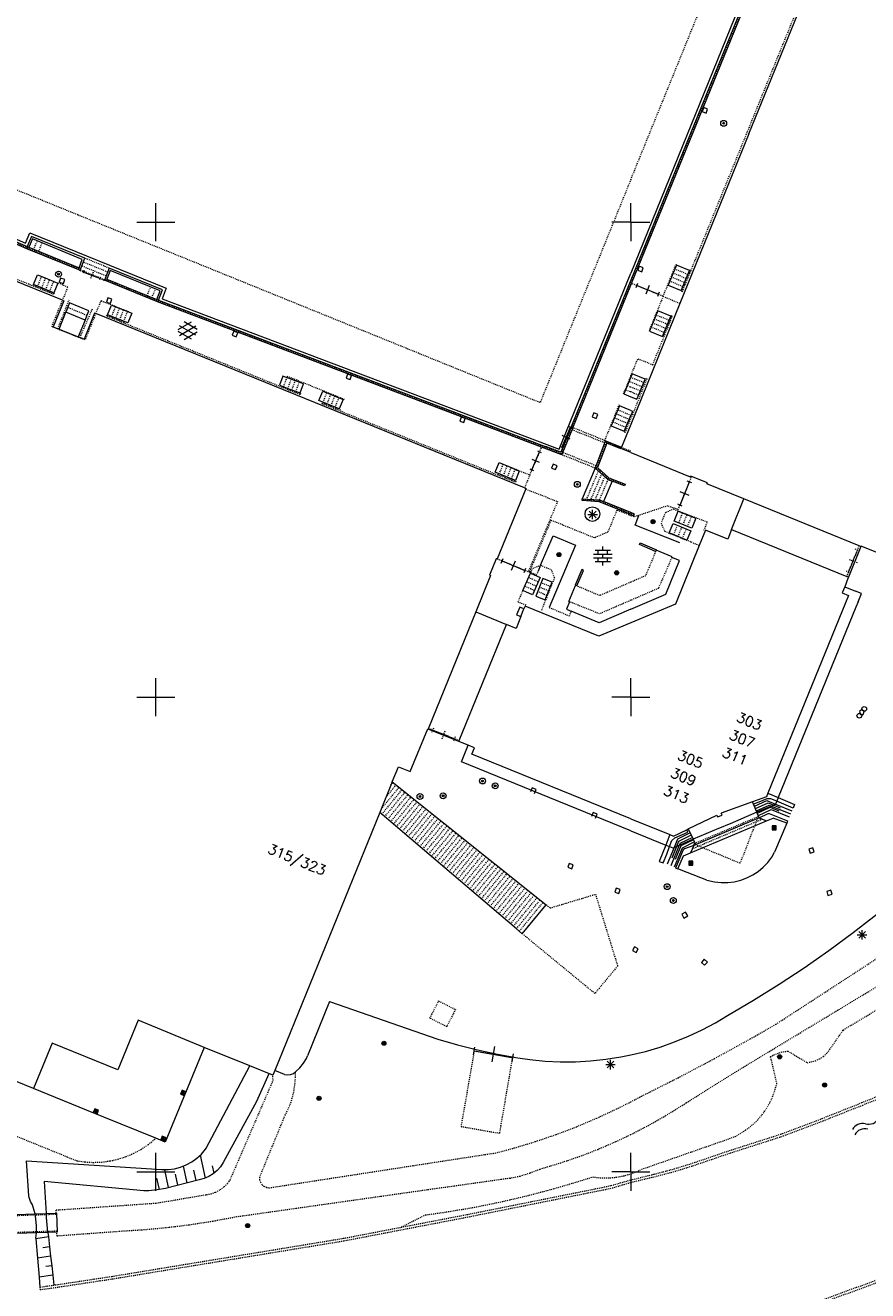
# Model space of a CAD drawing. Header units: millimetres. Extents: x 135944 to 142000, y 454200 to 456692.
# Tile 192 of 220: x 138436 to 138525, y 454337 to 454471. Entities that reach past the tile are written whole.
import ezdxf
from ezdxf.enums import TextEntityAlignment as Align

# ---------------------------------------------------------------- set-up
doc = ezdxf.new("R2010")
doc.units = ezdxf.units.MM
for name, pattern in [('TotaalGBKN2013X$0$DASHDOT', [1, 0.5, -0.25, 0, -0.25]), ('TotaalGBKN2013X$0$DASHED', [0.75, 0.5, -0.25]), ('TotaalGBKN2013X$0$DOT', [0.25, 0, -0.25]), ('TotaalGBKN2013X$0$HIDDEN', [0.375, 0.25, -0.125])]:
    doc.linetypes.add(name, pattern=pattern)
doc.layers.get('0').update_dxf_attribs({"color": 251})
doc.layers.add('TotaalGBKN2013X$0$1', color=251, linetype='Continuous')
doc.styles.add('TotaalGBKN2013X$0$TXT', font='txt.shx')

# ---------------------------------------------------------------- blocks, each defined once
blk = doc.blocks.new('TotaalGBKN2013X$0$A$C74320002')
at = {"linetype": 'TotaalGBKN2013X$0$HIDDEN', "lineweight": 0}
for p, q in [((138441801, 454450761), (138393181, 454470551)), ((138389751, 454467531), (138436411, 454447341)), ((138500000, 454454493), (138490451, 454431001)), ((138490451, 454431001), (138441801, 454450761)), ((138437139, 454447150), (138437507, 454448034)), ((138437653, 454446939), (138438021, 454447823)), ((138436411, 454447341), (138442057, 454445032)), ((138445091, 454445161), (138442513, 454446216)), ((138444581, 454443936), (138442035, 454444977)), ((138444751, 454444344), (138442194, 454445390)), ((138442455, 454444910), (138442318, 454444566)), ((138444921, 454444752), (138442353, 454445802)), ((138437546, 454443264), (138437964, 454444291)), ((138437972, 454443091), (138438388, 454444114)), ((138438398, 454442917), (138438815, 454443943)), ((138438824, 454442744), (138439242, 454443772)), ((138444107, 454444056), (138442387, 454444738)), ((138443384, 454444741), (138443111, 454444053)), ((138444176, 454444228), (138444039, 454443884)), ((138444611, 454444001), (138450211, 454441701)), ((138492697, 454425643), (138500000, 454443606)), ((138449072, 454442275), (138449442, 454443168)), ((138449578, 454442067), (138449949, 454442962)), ((138442740, 454440184), (138440711, 454441023)), ((138445337, 454440085), (138445740, 454441093)), ((138445764, 454439914), (138446167, 454440921)), ((138450211, 454441701), (138492697, 454425643)), ((138446191, 454439744), (138446593, 454440751)), ((138446618, 454439573), (138447020, 454440580)), ((138463448, 454432668), (138463809, 454433628)), ((138463878, 454432506), (138464239, 454433466)), ((138464309, 454432344), (138464670, 454433304)), ((138464739, 454432182), (138465100, 454433142)), ((138499820, 454433229), (138500000, 454433155)), ((138467595, 454431041), (138467996, 454432031)), ((138468021, 454430868), (138468422, 454431858)), ((138468447, 454430696), (138468848, 454431686)), ((138468873, 454430523), (138469274, 454431513)), ((138499461, 454432351), (138500000, 454432130)), ((138499641, 454432790), (138500000, 454432643)), ((138498637, 454430256), (138500000, 454429680)), ((138498100, 454428984), (138499471, 454428405)), ((138498279, 454429408), (138499650, 454428829)), ((138498458, 454429832), (138499829, 454429253)), ((138497261, 454426757), (138493810, 454428138)), ((138497264, 454427012), (138493901, 454428363)), ((138496361, 454424141), (138497411, 454426861)), ((138497349, 454426985), (138497264, 454427012)), ((138497411, 454426861), (138498984, 454426217)), ((138496241, 454424111), (138492751, 454425511)), ((138496337, 454424359), (138492845, 454425745)), ((138486150, 454423499), (138486567, 454424513)), ((138486575, 454423324), (138486990, 454424336)), ((138487001, 454423150), (138487415, 454424158)), ((138487426, 454422975), (138487837, 454423976)), ((138496578, 454423811), (138495340, 454420849)), ((138496916, 454423511), (138495790, 454420817)), ((138497641, 454423001), (138496361, 454424141)), ((138497253, 454423211), (138496239, 454420785)), ((138497591, 454422911), (138496688, 454420753)), ((138499361, 454422321), (138497641, 454423001)), ((138488931, 454421911), (138492281, 454420591)), ((138492281, 454420591), (138489224, 454413246)), ((138496691, 454420651), (138494881, 454420781)), ((138500000, 454419319), (138496691, 454420651)), ((138489224, 454413246), (138489332, 454413197)), ((138489470, 454413135), (138489332, 454413197)), ((138489470, 454413135), (138490081, 454412861)), ((138490081, 454412861), (138490241, 454413241)), ((138489863, 454411211), (138488845, 454411663)), ((138490066, 454411668), (138489048, 454412120)), ((138490269, 454412125), (138489251, 454412577)), ((138491358, 454411164), (138490360, 454411566)), ((138491545, 454411628), (138490547, 454412030)), ((138491172, 454410701), (138490174, 454411103)), ((138491398, 454409441), (138493541, 454408541)), ((138493541, 454408541), (138493713, 454409036)), ((138479061, 454396297), (138479245, 454396760)), ((138479153, 454396529), (138481464, 454395609)), ((138480124, 454395607), (138480492, 454396532)), ((138481371, 454395378), (138481556, 454395840)), ((138473726, 454388227), (138475594, 454390494)), ((138473773, 454387649), (138475910, 454390242)), ((138474237, 454389483), (138475278, 454390747)), ((138474748, 454390739), (138474962, 454390999)), ((138474081, 454387387), (138476226, 454389990)), ((138474389, 454387124), (138476542, 454389738)), ((138474697, 454386862), (138476858, 454389486)), ((138475006, 454386600), (138477175, 454389233)), ((138475314, 454386338), (138477491, 454388981)), ((138475622, 454386076), (138477807, 454388729)), ((138475930, 454385814), (138478123, 454388477)), ((138476238, 454385552), (138478439, 454388225)), ((138476546, 454385290), (138478755, 454387972)), ((138476854, 454385028), (138479072, 454387720)), ((138477162, 454384766), (138479388, 454387468)), ((138477470, 454384504), (138479704, 454387216)), ((138477779, 454384242), (138480020, 454386963)), ((138478087, 454383980), (138480336, 454386711)), ((138478394, 454383718), (138480652, 454386459)), ((138478702, 454383456), (138480968, 454386207)), ((138479010, 454383194), (138481284, 454385955)), ((138479319, 454382932), (138481601, 454385702)), ((138479627, 454382670), (138481917, 454385450)), ((138479935, 454382408), (138482233, 454385198)), ((138480243, 454382146), (138482549, 454384946)), ((138480551, 454381884), (138482866, 454384693)), ((138480859, 454381622), (138483182, 454384441)), ((138481167, 454381360), (138483498, 454384189)), ((138481476, 454381098), (138483814, 454383936)), ((138481784, 454380836), (138484130, 454383684)), ((138482092, 454380574), (138484446, 454383432)), ((138482400, 454380312), (138484762, 454383180)), ((138482707, 454380050), (138485078, 454382928)), ((138483015, 454379788), (138485394, 454382676)), ((138483324, 454379526), (138485711, 454382423)), ((138483632, 454379264), (138486027, 454382171)), ((138483940, 454379002), (138486344, 454381919)), ((138484248, 454378740), (138486660, 454381667)), ((138484556, 454378478), (138486976, 454381414)), ((138484864, 454378216), (138487292, 454381162)), ((138485172, 454377954), (138487608, 454380910)), ((138485480, 454377692), (138487924, 454380658)), ((138485788, 454377430), (138488240, 454380406)), ((138486097, 454377168), (138488556, 454380153)), ((138486405, 454376905), (138488873, 454379901)), ((138486713, 454376644), (138489213, 454379678)), ((138487021, 454376382), (138489525, 454379421)), ((138487329, 454376120), (138489821, 454379144)), ((138487637, 454375858), (138490137, 454378892)), ((138487945, 454375596), (138490453, 454378640)), ((138488257, 454375339), (138490769, 454378388)), ((138488569, 454375082), (138491085, 454378136)), ((138491991, 454348255), (138494654, 454349046)), ((138494654, 454349046), (138495979, 454349471)), ((138495979, 454349471), (138496791, 454349377)), ((138496791, 454349377), (138497607, 454349363)), ((138497607, 454349363), (138498421, 454349429)), ((138498421, 454349429), (138499225, 454349574)), ((138499225, 454349574), (138500000, 454349793)), ((138486602, 454346905), (138489306, 454347541)), ((138489306, 454347541), (138491991, 454348255)), ((138481144, 454345867), (138483880, 454346347)), ((138483880, 454346347), (138486602, 454346905)), ((138478395, 454345467), (138475836, 454344178)), ((138478395, 454345467), (138481144, 454345867))]:
    blk.add_line(p, q, dxfattribs=at)
at = {"linetype": 'Continuous', "lineweight": 0}
for p, q in [((138389831, 454467611), (138436446, 454447433)), ((138390081, 454467821), (138436273, 454447804)), ((138389890, 454467356), (138436371, 454447251)), ((138440172, 454441780), (138388116, 454462992)), ((138450000, 454450000), (138450000, 454452000)), ((138500000, 454450000), (138500000, 454452000)), ((138436273, 454447804), (138436743, 454448890)), ((138436743, 454448890), (138451091, 454443047)), ((138448000, 454450000), (138450000, 454450000)), ((138450000, 454450000), (138452000, 454450000)), ((138450000, 454448000), (138450000, 454450000)), ((138500000, 454450000), (138498001, 454450000)), ((138500000, 454450000), (138500000, 454448000)), ((138436901, 454448501), (138436446, 454447433)), ((138437001, 454448241), (138436622, 454447359)), ((138442511, 454446211), (138436901, 454448501)), ((138442251, 454446091), (138437001, 454448241)), ((138436371, 454447251), (138442021, 454444940)), ((138436446, 454447433), (138436622, 454447359)), ((138436622, 454447359), (138441910, 454445198)), ((138442092, 454445124), (138442511, 454446211)), ((138441910, 454445198), (138442251, 454446091)), ((138441910, 454445198), (138442092, 454445124)), ((138442021, 454444940), (138442092, 454445124)), ((138445091, 454445161), (138444646, 454444091)), ((138445191, 454444901), (138444821, 454444018)), ((138450701, 454442881), (138445091, 454445161)), ((138450441, 454442761), (138445191, 454444901)), ((138437120, 454443437), (138437541, 454444472)), ((138437541, 454444472), (138438180, 454444198)), ((138438180, 454444198), (138439670, 454443600)), ((138439670, 454443600), (138439251, 454442571)), ((138444571, 454443911), (138444646, 454444091)), ((138450171, 454441611), (138444571, 454443911)), ((138444646, 454444091), (138444821, 454444018)), ((138444821, 454444018), (138450086, 454441859)), ((138492471, 454426111), (138500000, 454444624)), ((138500000, 454443883), (138492631, 454425771)), ((138439251, 454442571), (138437120, 454443437)), ((138450086, 454441859), (138450441, 454442761)), ((138450260, 454441788), (138450701, 454442881)), ((138451091, 454443047), (138450671, 454441941)), ((138493901, 454428363), (138500000, 454443361)), ((138440291, 454441731), (138439181, 454438991)), ((138440172, 454441780), (138440291, 454441731)), ((138440901, 454441501), (138440516, 454440534)), ((138442941, 454440671), (138440901, 454441501)), ((138444911, 454440255), (138445314, 454441263)), ((138445314, 454441263), (138447449, 454440408)), ((138450086, 454441859), (138450260, 454441788)), ((138490608, 454426310), (138450171, 454441611)), ((138450260, 454441788), (138490621, 454426515)), ((138450671, 454441941), (138492471, 454426111)), ((138439803, 454438740), (138440516, 454440534)), ((138442540, 454439697), (138440516, 454440534)), ((138442540, 454439697), (138441812, 454437930)), ((138443551, 454440421), (138442431, 454437681)), ((138442540, 454439697), (138442941, 454440671)), ((138443669, 454440373), (138443551, 454440421)), ((138488807, 454422018), (138443669, 454440373)), ((138447045, 454439399), (138444911, 454440255)), ((138447449, 454440408), (138447045, 454439399)), ((138452349, 454438700), (138453751, 454439509)), ((138454349, 454438717), (138452963, 454439518)), ((138439181, 454438991), (138439679, 454438790)), ((138439679, 454438790), (138439803, 454438740)), ((138439803, 454438740), (138441812, 454437930)), ((138453750, 454437677), (138452349, 454438486)), ((138452486, 454438087), (138454219, 454439086)), ((138454219, 454438098), (138452487, 454439100)), ((138452963, 454437668), (138454349, 454438468)), ((138441996, 454437856), (138441812, 454437930)), ((138442431, 454437681), (138441996, 454437856)), ((138463379, 454433789), (138463018, 454432829)), ((138463018, 454432829), (138463994, 454432449)), ((138465533, 454432982), (138463379, 454433789)), ((138465171, 454432021), (138465533, 454432982)), ((138500000, 454433669), (138499282, 454431913)), ((138463994, 454432449), (138465171, 454432021)), ((138467169, 454431213), (138467570, 454432203)), ((138467570, 454432203), (138469703, 454431342)), ((138499282, 454431913), (138500000, 454431619)), ((138469301, 454430351), (138467169, 454431213)), ((138469703, 454431342), (138469301, 454430351)), ((138498818, 454430679), (138497921, 454428561)), ((138500000, 454430179), (138498818, 454430679)), ((138499292, 454427982), (138499831, 454429247)), ((138499831, 454429247), (138500000, 454429651)), ((138492731, 454426291), (138493652, 454428413)), ((138493616, 454427168), (138492768, 454427536)), ((138492845, 454425745), (138493810, 454428138)), ((138493865, 454428321), (138493440, 454428505)), ((138493810, 454428138), (138493901, 454428363)), ((138497921, 454428561), (138499292, 454427982)), ((138500000, 454428718), (138499021, 454426309)), ((138492751, 454425511), (138490608, 454426310)), ((138490621, 454426515), (138492524, 454425811)), ((138492944, 454426198), (138492519, 454426383)), ((138496337, 454424359), (138497261, 454426757)), ((138497471, 454426731), (138496481, 454424171)), ((138497261, 454426757), (138497334, 454426948)), ((138497334, 454426948), (138497349, 454426985)), ((138497349, 454426985), (138499021, 454426309)), ((138498947, 454426126), (138497471, 454426731)), ((138498964, 454426168), (138498947, 454426126)), ((138498964, 454426168), (138499010, 454426281)), ((138500000, 454425744), (138498964, 454426168)), ((138499010, 454426281), (138499021, 454426309)), ((138489588, 454423912), (138490396, 454425811)), ((138490372, 454424700), (138489612, 454425024)), ((138490586, 454425731), (138490206, 454425893)), ((138492631, 454425771), (138492524, 454425811)), ((138492751, 454425511), (138492845, 454425745)), ((138485723, 454423674), (138486141, 454424692)), ((138487851, 454422801), (138485723, 454423674)), ((138486141, 454424692), (138487144, 454424282)), ((138487144, 454424282), (138488262, 454423802)), ((138488262, 454423802), (138487851, 454422801)), ((138489777, 454423832), (138489397, 454423993)), ((138496241, 454424111), (138494891, 454420881)), ((138496241, 454424111), (138496337, 454424359)), ((138496241, 454424111), (138497591, 454422911)), ((138496481, 454424171), (138497691, 454423091)), ((138498047, 454422732), (138497138, 454420579)), ((138497591, 454422911), (138498047, 454422732)), ((138497691, 454423091), (138499393, 454422414)), ((138499321, 454422231), (138498047, 454422732)), ((138499393, 454422414), (138499321, 454422231)), ((138488931, 454421911), (138485935, 454414551)), ((138488807, 454422018), (138488951, 454421951)), ((138488951, 454421951), (138488931, 454421911)), ((138494877, 454420681), (138494891, 454420881)), ((138494891, 454420881), (138496711, 454420751)), ((138496671, 454420551), (138494877, 454420681)), ((138495627, 454418878), (138496335, 454419586)), ((138496335, 454418878), (138495627, 454419586)), ((138495981, 454418732), (138495981, 454419732)), ((138500000, 454419212), (138496671, 454420551)), ((138496711, 454420751), (138497138, 454420579)), ((138500000, 454419425), (138497138, 454420579)), ((138495481, 454419232), (138496481, 454419232)), ((138490500, 454413878), (138491821, 454416981)), ((138491821, 454416981), (138494191, 454416011)), ((138494191, 454416011), (138491398, 454409441)), ((138497057, 454415462), (138497057, 454415862)), ((138485831, 454414571), (138485121, 454412841)), ((138485935, 454414551), (138485831, 454414571)), ((138486342, 454414107), (138486544, 454414591)), ((138486443, 454414349), (138488859, 454413343)), ((138487449, 454413362), (138487852, 454414329)), ((138496077, 454415062), (138498037, 454415062)), ((138496077, 454414662), (138498037, 454414662)), ((138496257, 454415462), (138497857, 454415462)), ((138496257, 454414262), (138497857, 454414262)), ((138496557, 454415062), (138496557, 454415462)), ((138496557, 454414262), (138496557, 454414662)), ((138497057, 454414662), (138497057, 454415062)), ((138497057, 454413862), (138497057, 454414262)), ((138497557, 454415062), (138497557, 454415462)), ((138497557, 454414262), (138497557, 454414662)), ((138485121, 454412841), (138485221, 454412801)), ((138488642, 454411204), (138489430, 454413043)), ((138488758, 454413101), (138488960, 454413585)), ((138489430, 454413043), (138490471, 454412581)), ((138490500, 454413878), (138490241, 454413241)), ((138494841, 454413421), (138494131, 454411791)), ((138494308, 454411703), (138495021, 454413341)), ((138495021, 454413341), (138494841, 454413421)), ((138485221, 454412801), (138483667, 454408964)), ((138490471, 454412581), (138489664, 454410752)), ((138490733, 454412493), (138489991, 454410638)), ((138491731, 454412091), (138490733, 454412493)), ((138490989, 454410235), (138491731, 454412091)), ((138493471, 454410061), (138494171, 454411761)), ((138494131, 454411791), (138494171, 454411761)), ((138489664, 454410752), (138488642, 454411204)), ((138489991, 454410638), (138490989, 454410235)), ((138483667, 454408964), (138478686, 454396716)), ((138483667, 454408964), (138486901, 454407631)), ((138488321, 454409481), (138487981, 454408651)), ((138488749, 454409302), (138488321, 454409481)), ((138488414, 454408470), (138488749, 454409302)), ((138488861, 454409572), (138488749, 454409302)), ((138496621, 454406411), (138488861, 454409572)), ((138493545, 454410031), (138493221, 454409241)), ((138493221, 454409241), (138493713, 454409036)), ((138496651, 454407811), (138493713, 454409036)), ((138500000, 454409243), (138496651, 454407811)), ((138481928, 454395424), (138486901, 454407631)), ((138487921, 454407221), (138486901, 454407631)), ((138488414, 454408470), (138487921, 454407221)), ((138487981, 454408651), (138488414, 454408470)), ((138500000, 454407826), (138496621, 454406411)), ((138450000, 454400000), (138450000, 454402000)), ((138500000, 454400000), (138500000, 454402000)), ((138448000, 454400000), (138450000, 454400000)), ((138450000, 454400000), (138452000, 454400000)), ((138450000, 454398000), (138450000, 454400000)), ((138500000, 454400000), (138498001, 454400000)), ((138500000, 454400000), (138500000, 454398000)), ((138476781, 454392160), (138478613, 454396646)), ((138478613, 454396646), (138478651, 454396631)), ((138478686, 454396716), (138478651, 454396631)), ((138481891, 454395331), (138478651, 454396631)), ((138481891, 454395331), (138481928, 454395424)), ((138482868, 454394928), (138481891, 454395331)), ((138482171, 454393171), (138482868, 454394928)), ((138483541, 454394651), (138482868, 454394928)), ((138483271, 454393991), (138483541, 454394651)), ((138500000, 454385911), (138482171, 454393171)), ((138500000, 454387194), (138483271, 454393991)), ((138474880, 454391064), (138475528, 454392657)), ((138475528, 454392657), (138476781, 454392160)), ((138474880, 454391064), (138473563, 454387827)), ((138474880, 454391064), (138491085, 454378136)), ((138473563, 454387827), (138462518, 454360685)), ((138487952, 454375590), (138473563, 454387827)), ((138488569, 454375082), (138491085, 454378136)), ((138488569, 454375082), (138487952, 454375590)), ((138468280, 454367940), (138465973, 454362222)), ((138468280, 454367940), (138479678, 454363988)), ((138437114, 454358770), (138415588, 454367519)), ((138448116, 454365990), (138445995, 454360757)), ((138455072, 454363115), (138448116, 454365990)), ((138439081, 454363565), (138437114, 454358770)), ((138445995, 454360757), (138439081, 454363565)), ((138479678, 454363988), (138481754, 454363378)), ((138455072, 454363115), (138450989, 454353131)), ((138459876, 454361158), (138455072, 454363115)), ((138465841, 454361943), (138465973, 454362222)), ((138481754, 454363378), (138483851, 454362845)), ((138483436, 454362331), (138483576, 454363142)), ((138483506, 454362737), (138487564, 454362040)), ((138483851, 454362845), (138485967, 454362390)), ((138485396, 454361576), (138485675, 454363199)), ((138485967, 454362390), (138488097, 454362014)), ((138487494, 454361634), (138487633, 454362445)), ((138498937, 454362104), (138500000, 454362315)), ((138455298, 454352490), (138459876, 454361158)), ((138462308, 454360168), (138459876, 454361158)), ((138464684, 454360529), (138465158, 454360968)), ((138465158, 454360968), (138465532, 454361433)), ((138465532, 454361433), (138465841, 454361943)), ((138488097, 454362014), (138489384, 454361826)), ((138489384, 454361826), (138490976, 454361672)), ((138490976, 454361672), (138492573, 454361599)), ((138492573, 454361599), (138494171, 454361606)), ((138494171, 454361606), (138495768, 454361692)), ((138495768, 454361692), (138497358, 454361859)), ((138497354, 454361294), (138498354, 454361294)), ((138497358, 454361859), (138498937, 454362104)), ((138497500, 454360940), (138498208, 454361648)), ((138498208, 454360940), (138497500, 454361648)), ((138497854, 454360794), (138497854, 454361794)), ((138461903, 454360333), (138460576, 454357397)), ((138462518, 454360685), (138462308, 454360168)), ((138463550, 454360265), (138462518, 454360685)), ((138463550, 454360265), (138463863, 454360223)), ((138463863, 454360223), (138464176, 454360260)), ((138464176, 454360260), (138464470, 454360375)), ((138464470, 454360375), (138464684, 454360529)), ((138442690, 454356504), (138437114, 454358770)), ((138460576, 454357397), (138457075, 454350995)), ((138449977, 454353542), (138442690, 454356504)), ((138450989, 454353131), (138449977, 454353542)), ((138450000, 454350000), (138450000, 454352000)), ((138454307, 454351439), (138454792, 454351883)), ((138455220, 454349341), (138454679, 454351770)), ((138454792, 454351883), (138455220, 454352383)), ((138455220, 454352383), (138455298, 454352490)), ((138500000, 454350000), (138500000, 454352000)), ((138436622, 454347464), (138436386, 454351165)), ((138436386, 454351165), (138450637, 454350237)), ((138450637, 454350237), (138451294, 454350245)), ((138451342, 454348348), (138450924, 454350231)), ((138451294, 454350245), (138451946, 454350333)), ((138451946, 454350333), (138452583, 454350499)), ((138452583, 454350499), (138453194, 454350742)), ((138453283, 454348833), (138452888, 454350610)), ((138453194, 454350742), (138453772, 454351056)), ((138453772, 454351056), (138454307, 454351439)), ((138456128, 454349862), (138455958, 454350626)), ((138456789, 454350542), (138456439, 454350137)), ((138457075, 454350995), (138456789, 454350542)), ((138448732, 454347998), (138438239, 454348972)), ((138438239, 454348972), (138438440, 454345618)), ((138448000, 454350000), (138450000, 454350000)), ((138450000, 454350000), (138452000, 454350000)), ((138450000, 454348000), (138450000, 454350000)), ((138450366, 454348134), (138450101, 454349324)), ((138454566, 454349154), (138451018, 454348267)), ((138452313, 454348591), (138452053, 454349758)), ((138454247, 454349109), (138454006, 454350192)), ((138454570, 454349155), (138454566, 454349154)), ((138455087, 454349292), (138454570, 454349155)), ((138455578, 454349505), (138455087, 454349292)), ((138456032, 454349789), (138455578, 454349505)), ((138456439, 454350137), (138456032, 454349789)), ((138500000, 454350000), (138498001, 454350000)), ((138500000, 454350000), (138500000, 454348000)), ((138449266, 454348012), (138448731, 454347998)), ((138450147, 454348100), (138449266, 454348012)), ((138451017, 454348267), (138450147, 454348100)), ((138436655, 454347290), (138436622, 454347464)), ((138436789, 454346898), (138436655, 454347290)), ((138436996, 454346539), (138436789, 454346898)), ((138437082, 454346297), (138436996, 454346539)), ((138437281, 454345580), (138437082, 454346297)), ((138421472, 454345064), (138437281, 454345580)), ((138437281, 454345580), (138438440, 454345618)), ((138437374, 454345069), (138437281, 454345580)), ((138437440, 454344328), (138437374, 454345069)), ((138438440, 454345618), (138439507, 454345653)), ((138438638, 454343624), (138438440, 454345618)), ((138439507, 454345653), (138439528, 454345654)), ((138439528, 454345654), (138439593, 454343655)), ((138437425, 454343584), (138421694, 454343071)), ((138437360, 454343016), (138437425, 454343584)), ((138437425, 454343584), (138437440, 454344328)), ((138438638, 454343624), (138437425, 454343584)), ((138439568, 454343654), (138438638, 454343624)), ((138438638, 454343624), (138438690, 454343159)), ((138439593, 454343655), (138439568, 454343654)), ((138437360, 454343016), (138437364, 454342962)), ((138438690, 454343159), (138437364, 454342962)), ((138437364, 454342962), (138437530, 454340903)), ((138438690, 454343159), (138438808, 454342103)), ((138438919, 454341109), (138437530, 454340903)), ((138437530, 454340903), (138437692, 454338904)), ((138438808, 454342103), (138438111, 454342000)), ((138438808, 454342103), (138438919, 454341109)), ((138438919, 454341109), (138439031, 454340114)), ((138439031, 454340114), (138438404, 454340021)), ((138439031, 454340114), (138439142, 454339119)), ((138439142, 454339119), (138437692, 454338904)), ((138437692, 454338904), (138437775, 454337869)), ((138439142, 454339119), (138439259, 454338076))]:
    blk.add_line(p, q, dxfattribs=at)
at = {"linetype": 'TotaalGBKN2013X$0$DASHDOT', "lineweight": 0}
for p, q in [((138439231, 454442401), (138431711, 454445471)), ((138440741, 454443161), (138439670, 454443600)), ((138437041, 454443431), (138439271, 454442511)), ((138439271, 454442511), (138439231, 454442401)), ((138440172, 454441780), (138440741, 454443161)), ((138439031, 454439011), (138440172, 454441780)), ((138439679, 454438790), (138440851, 454441801)), ((138441996, 454437856), (138443341, 454440931)), ((138443669, 454440373), (138444231, 454441741)), ((138444231, 454441741), (138447141, 454440571)), ((138443669, 454440373), (138442531, 454437601)), ((138444791, 454440131), (138444841, 454440241)), ((138465171, 454431841), (138444791, 454440131)), ((138444841, 454440241), (138446711, 454439491)), ((138442531, 454437601), (138439031, 454439011)), ((138469861, 454431331), (138463761, 454433801)), ((138500000, 454433828), (138499185, 454431857)), ((138463994, 454432449), (138465221, 454431951)), ((138465221, 454431951), (138465171, 454431841)), ((138467521, 454430871), (138467531, 454431011)), ((138487871, 454422611), (138467521, 454430871)), ((138467531, 454431011), (138469421, 454430271)), ((138497264, 454427012), (138498785, 454430786)), ((138499831, 454429247), (138499301, 454427921)), ((138499431, 454427881), (138500000, 454429296)), ((138499301, 454427921), (138499431, 454427881)), ((138491031, 454426426), (138492545, 454425864)), ((138497251, 454426981), (138497264, 454427012)), ((138497334, 454426948), (138497251, 454426981)), ((138497334, 454426948), (138499010, 454426281)), ((138500000, 454425887), (138499010, 454426281)), ((138486021, 454423521), (138487891, 454422721)), ((138487144, 454424282), (138489367, 454423393)), ((138487891, 454422721), (138487871, 454422611)), ((138489367, 454423393), (138488807, 454422018)), ((138498531, 454419681), (138497591, 454417381)), ((138500000, 454419097), (138498531, 454419681)), ((138491591, 454418621), (138489332, 454413197)), ((138496171, 454416761), (138491591, 454418621)), ((138497591, 454417381), (138496171, 454416761)), ((138489332, 454413197), (138489321, 454413152)), ((138489430, 454413043), (138489470, 454413135)), ((138489631, 454413511), (138489470, 454413135)), ((138490500, 454413878), (138489631, 454413511)), ((138490500, 454413878), (138491601, 454413431)), ((138491601, 454413431), (138491961, 454412561)), ((138491961, 454412561), (138490581, 454409101)), ((138488131, 454410011), (138488642, 454411204)), ((138488971, 454409681), (138488131, 454410011)), ((138491515, 454377793), (138496281, 454379231)), ((138496281, 454379231), (138498615, 454371675)), ((138491085, 454378136), (138491515, 454377793)), ((138496210, 454368789), (138488569, 454375082)), ((138498615, 454371675), (138496210, 454368789)), ((138440686, 454351558), (138413607, 454362534)), ((138483506, 454362737), (138482124, 454354779)), ((138486197, 454354074), (138487564, 454362039)), ((138482124, 454354779), (138486197, 454354074)), ((138449166, 454352859), (138449851, 454353408)), ((138449851, 454353408), (138449977, 454353542)), ((138440686, 454351558), (138441613, 454351182)), ((138446016, 454351342), (138446852, 454351612)), ((138446852, 454351612), (138447660, 454351957)), ((138447660, 454351957), (138448433, 454352373)), ((138448433, 454352373), (138449166, 454352859)), ((138441613, 454351182), (138441664, 454351172)), ((138441664, 454351172), (138442533, 454351047)), ((138442533, 454351047), (138443410, 454351001)), ((138443410, 454351001), (138444288, 454351036)), ((138444288, 454351036), (138445159, 454351150)), ((138445159, 454351150), (138446016, 454351342)), ((138419414, 454344897), (138439531, 454345553)), ((138439590, 454343755), (138419473, 454343099))]:
    blk.add_line(p, q, dxfattribs=at)
at = {"linetype": 'TotaalGBKN2013X$0$DOT', "lineweight": 0}
for p, q in [((138442002, 454444892), (138442021, 454444940)), ((138444558, 454443878), (138442002, 454444892)), ((138444571, 454443911), (138444558, 454443878)), ((138489367, 454423393), (138490608, 454426310)), ((138492524, 454425811), (138492545, 454425864)), ((138485935, 454414551), (138489321, 454413152)), ((138494308, 454411703), (138494171, 454411761)), ((138496721, 454410681), (138494308, 454411703)), ((138500000, 454412100), (138496721, 454410681)), ((138500000, 454410190), (138496711, 454408771)), ((138493471, 454410061), (138493545, 454410031)), ((138496711, 454408771), (138493545, 454410031)), ((138478686, 454396716), (138481928, 454395424)), ((138483506, 454362737), (138487564, 454362039)), ((138457809, 454349145), (138462337, 454359617)), ((138462337, 454359617), (138462308, 454360168)), ((138464628, 454359116), (138464689, 454359943)), ((138464689, 454359943), (138464684, 454360529)), ((138464270, 454357499), (138464488, 454358299)), ((138464488, 454358299), (138464628, 454359116)), ((138463976, 454356723), (138464270, 454357499)), ((138498503, 454356624), (138500000, 454357373)), ((138461006, 454349639), (138463609, 454355980)), ((138463609, 454355980), (138463976, 454356723)), ((138494292, 454354761), (138496414, 454355656)), ((138496414, 454355656), (138498503, 454356624)), ((138492140, 454353940), (138494292, 454354761)), ((138487757, 454352525), (138489961, 454353194)), ((138489961, 454353194), (138492140, 454353940)), ((138496526, 454352372), (138498435, 454353194)), ((138498435, 454353194), (138500000, 454353933)), ((138485532, 454351932), (138461955, 454348297)), ((138485532, 454351932), (138487757, 454352525)), ((138492621, 454350953), (138494587, 454351625)), ((138494587, 454351625), (138496526, 454352372)), ((138489406, 454349884), (138490444, 454350277)), ((138490444, 454350277), (138490630, 454350357)), ((138490630, 454350357), (138492621, 454350953)), ((138457557, 454348806), (138457809, 454349145)), ((138487258, 454349327), (138458478, 454345252)), ((138460948, 454349419), (138461006, 454349639)), ((138460955, 454349136), (138460948, 454349419)), ((138461041, 454348866), (138460955, 454349136)), ((138487258, 454349327), (138488342, 454349567)), ((138488342, 454349567), (138489406, 454349884)), ((138450068, 454346718), (138455343, 454347609)), ((138455343, 454347609), (138455806, 454347696)), ((138455806, 454347696), (138456302, 454347870)), ((138456302, 454347870), (138456766, 454348117)), ((138456766, 454348117), (138457188, 454348432)), ((138457188, 454348432), (138457557, 454348806)), ((138461199, 454348631), (138461041, 454348866)), ((138461415, 454348449), (138461199, 454348631)), ((138461674, 454348335), (138461415, 454348449)), ((138461955, 454348297), (138461674, 454348335)), ((138439502, 454345988), (138450068, 454346718)), ((138439507, 454345653), (138439502, 454345988)), ((138458478, 454345252), (138455983, 454344784)), ((138439599, 454343240), (138439568, 454343654)), ((138446442, 454343742), (138439599, 454343240)), ((138448483, 454343867), (138446442, 454343742)), ((138450992, 454344093), (138448483, 454343867)), ((138453493, 454344399), (138450992, 454344093)), ((138455983, 454344784), (138453493, 454344399))]:
    blk.add_line(p, q, dxfattribs=at)
at = {"linetype": 'TotaalGBKN2013X$0$DASHED', "lineweight": 0}
for p, q in [((138478847, 454366191), (138479765, 454367996)), ((138479765, 454367996), (138481536, 454367096)), ((138481536, 454367096), (138480619, 454365291)), ((138480619, 454365291), (138478847, 454366191)), ((138497934, 454348569), (138500000, 454349153)), ((138499118, 454348628), (138500000, 454348892)), ((138482728, 454345506), (138497015, 454348366)), ((138482780, 454345241), (138497066, 454348101)), ((138497015, 454348366), (138497934, 454348569)), ((138497066, 454348101), (138498056, 454348310)), ((138498056, 454348310), (138499026, 454348597)), ((138499026, 454348597), (138499118, 454348628)), ((138469745, 454343005), (138482728, 454345506)), ((138469792, 454342739), (138482780, 454345241)), ((138445386, 454339001), (138469745, 454343005)), ((138445428, 454338734), (138469792, 454342739)), ((138439164, 454338062), (138445386, 454339001)), ((138439203, 454337795), (138445428, 454338734)), ((138437775, 454337869), (138439164, 454338062)), ((138437775, 454337869), (138437797, 454337600)), ((138437797, 454337600), (138439203, 454337795))]:
    blk.add_line(p, q, dxfattribs=at)
at = {"linetype": 'Continuous', "lineweight": 0}
for points in [[(138439969, 454444125), (138439827, 454443698), (138440254, 454443556), (138440396, 454443982), (138439969, 454444125)], [(138444935, 454442028), (138444796, 454441600), (138445224, 454441461), (138445363, 454441889), (138444935, 454442028)], [(138458192, 454438527), (138458019, 454438111), (138458434, 454437938), (138458608, 454438353), (138458192, 454438527)], [(138470156, 454434018), (138470017, 454433590), (138470444, 454433451), (138470584, 454433878), (138470156, 454434018)], [(138482128, 454429473), (138481983, 454429048), (138482409, 454428902), (138482554, 454429328), (138482128, 454429473)], [(138496516, 454429744), (138496098, 454429912), (138495931, 454429494), (138496349, 454429327), (138496516, 454429744)], [(138491811, 454424531), (138491643, 454424114), (138492060, 454423945), (138492229, 454424362), (138491811, 454424531)], [(138489854, 454389854), (138490023, 454390271), (138489607, 454390440), (138489437, 454390023)], [(138496284, 454387254), (138496453, 454387671), (138496036, 454387840), (138495867, 454387422)], [(138493526, 454382490), (138493357, 454382073), (138493773, 454381903), (138493943, 454382320), (138493526, 454382490)], [(138498443, 454379886), (138498303, 454379458), (138498730, 454379318), (138498870, 454379745), (138498443, 454379886)], [(138453146, 454358431), (138452748, 454358593), (138452586, 454358194), (138452984, 454358032), (138453146, 454358431)], [(138453068, 454358398), (138452781, 454358514), (138452664, 454358227), (138452952, 454358111), (138453068, 454358398)], [(138452990, 454358365), (138452814, 454358436), (138452742, 454358260), (138452919, 454358189), (138452990, 454358365)], [(138452912, 454358332), (138452847, 454358358), (138452821, 454358293), (138452886, 454358267), (138452912, 454358332)], [(138443967, 454356486), (138443569, 454356648), (138443407, 454356249), (138443805, 454356087), (138443967, 454356486)], [(138443889, 454356453), (138443602, 454356569), (138443485, 454356282), (138443773, 454356166), (138443889, 454356453)], [(138443811, 454356420), (138443635, 454356491), (138443563, 454356315), (138443740, 454356244), (138443811, 454356420)], [(138443733, 454356387), (138443668, 454356413), (138443642, 454356348), (138443707, 454356322), (138443733, 454356387)], [(138451070, 454353603), (138450672, 454353765), (138450510, 454353366), (138450908, 454353204), (138451070, 454353603)], [(138450992, 454353570), (138450705, 454353686), (138450588, 454353399), (138450876, 454353283), (138450992, 454353570)], [(138450914, 454353537), (138450738, 454353608), (138450666, 454353432), (138450843, 454353361), (138450914, 454353537)], [(138450836, 454353504), (138450771, 454353530), (138450745, 454353465), (138450810, 454353439), (138450836, 454353504)]]:
    blk.add_lwpolyline(points, dxfattribs=at)
for centre, radius in [((138439748, 454444528), 310), ((138439748, 454444528), 95), ((138439748, 454444528), 35), ((138439748, 454444528), 22.4), ((138494367, 454422396), 310), ((138494367, 454422396), 95), ((138494367, 454422396), 35), ((138494367, 454422396), 22.4), ((138495952, 454419267), 769), ((138492431, 454415002), 215), ((138492431, 454415002), 155), ((138492431, 454415002), 95), ((138492431, 454415002), 35), ((138498511, 454413082), 215), ((138498511, 454413082), 155), ((138498511, 454413082), 95), ((138498511, 454413082), 35), ((138484391, 454391157), 310), ((138484391, 454391157), 95), ((138484391, 454391157), 35), ((138484391, 454391157), 22.4), ((138485725, 454390653), 310), ((138485725, 454390653), 95), ((138485725, 454390653), 35), ((138485725, 454390653), 22.4), ((138477804, 454389536), 310), ((138477804, 454389536), 95), ((138477804, 454389536), 35), ((138477804, 454389536), 22.4), ((138480239, 454389597), 310), ((138480239, 454389597), 95), ((138480239, 454389597), 35), ((138480239, 454389597), 22.4), ((138474005, 454363545), 215), ((138474005, 454363545), 155), ((138474005, 454363545), 95), ((138474005, 454363545), 35), ((138467172, 454357742), 215), ((138467172, 454357742), 155), ((138467172, 454357742), 95), ((138467172, 454357742), 35), ((138459657, 454344347), 215), ((138459657, 454344347), 155), ((138459657, 454344347), 95), ((138459657, 454344347), 35)]:
    blk.add_circle(centre, radius, dxfattribs=at)
at = {"linetype": 'Continuous', "lineweight": 0, "style": 'TotaalGBKN2013X$0$TXT'}
blk.add_text('315/323', height=1054, rotation=337.8583, dxfattribs=at).set_placement((138467822, 454381678), align=Align.MIDDLE_RIGHT)
blk = doc.blocks.new('TotaalGBKN2013X$0$A$C51EB4CD3')
at = {"linetype": 'Continuous', "lineweight": 0}
for p, q in [((138520571, 454495281), (138500000, 454444624)), ((138520911, 454495281), (138500000, 454443883)), ((138500078, 454443553), (138514587, 454479203)), ((138512428, 454459302), (138519716, 454477239)), ((138512428, 454459302), (138505175, 454441452)), ((138500000, 454450000), (138500000, 454452000)), ((138500000, 454450000), (138500000, 454448000)), ((138500000, 454450000), (138502000, 454450000)), ((138504820, 454445485), (138503941, 454443361)), ((138506171, 454444926), (138504820, 454445485)), ((138505292, 454442802), (138506171, 454444926)), ((138500000, 454443361), (138500078, 454443553)), ((138500708, 454443561), (138500523, 454443107)), ((138502889, 454442410), (138500615, 454443334)), ((138501937, 454443327), (138501567, 454442417)), ((138502981, 454442637), (138502797, 454442183)), ((138503941, 454443361), (138505292, 454442802)), ((138505175, 454441452), (138500000, 454428718)), ((138502843, 454440653), (138501970, 454438526)), ((138504211, 454440091), (138502843, 454440653)), ((138503350, 454437959), (138504211, 454440091)), ((138501970, 454438526), (138503350, 454437959)), ((138500153, 454434043), (138500000, 454433669)), ((138501521, 454433481), (138500153, 454434043)), ((138500783, 454431674), (138501521, 454433481)), ((138500000, 454431619), (138500648, 454431354)), ((138500648, 454431354), (138500783, 454431674)), ((138500000, 454430179), (138500188, 454430100)), ((138500066, 454429805), (138500000, 454429651)), ((138500188, 454430100), (138500066, 454429805)), ((138500000, 454425744), (138506261, 454423181)), ((138505179, 454420206), (138506165, 454422649)), ((138506409, 454422550), (138505921, 454422747)), ((138506261, 454423181), (138506301, 454423281)), ((138506301, 454423281), (138506404, 454423239)), ((138508071, 454422561), (138506404, 454423239)), ((138508021, 454422461), (138508071, 454422561)), ((138511899, 454420881), (138508021, 454422461)), ((138506161, 454421230), (138505183, 454421625)), ((138510611, 454417631), (138511899, 454420881)), ((138524052, 454415930), (138511899, 454420881)), ((138504582, 454418533), (138504995, 454419571)), ((138505423, 454420108), (138504935, 454420304)), ((138504995, 454419571), (138506849, 454418822)), ((138500381, 454419271), (138500000, 454419425)), ((138500000, 454419212), (138500301, 454419091)), ((138500301, 454419091), (138500381, 454419271)), ((138500451, 454418111), (138500847, 454419130)), ((138504052, 454417293), (138504471, 454418291)), ((138504471, 454418291), (138506314, 454417518)), ((138506440, 454417794), (138504582, 454418533)), ((138506849, 454418822), (138506440, 454417794)), ((138505151, 454416251), (138500451, 454418111)), ((138505891, 454416511), (138504052, 454417293)), ((138506314, 454417518), (138505891, 454416511)), ((138507861, 454417566), (138507205, 454415957)), ((138510201, 454416621), (138507861, 454417566)), ((138510611, 454417631), (138510201, 454416621)), ((138510611, 454417631), (138522735, 454412693)), ((138500921, 454416061), (138501001, 454416241)), ((138502615, 454415329), (138500921, 454416061)), ((138501001, 454416241), (138502691, 454415511)), ((138502691, 454415511), (138502668, 454415452)), ((138507205, 454415957), (138504691, 454409791)), ((138524230, 454415858), (138522911, 454412621)), ((138524230, 454415858), (138524052, 454415930)), ((138524240, 454415882), (138524230, 454415858)), ((138533797, 454412011), (138524240, 454415882)), ((138502668, 454415452), (138502615, 454415329)), ((138504341, 454414751), (138502668, 454415452)), ((138503691, 454410821), (138505141, 454414371)), ((138505141, 454414371), (138504313, 454414686)), ((138522523, 454411618), (138522261, 454410961)), ((138522852, 454412470), (138522523, 454411618)), ((138522523, 454411618), (138523666, 454411158)), ((138522735, 454412693), (138522911, 454412621)), ((138522911, 454412621), (138522852, 454412470)), ((138500000, 454409243), (138503691, 454410821)), ((138522261, 454410961), (138522921, 454410681)), ((138522921, 454410681), (138522615, 454409932)), ((138524283, 454410911), (138523666, 454411158)), ((138523925, 454410014), (138524283, 454410911)), ((138504691, 454409791), (138500000, 454407826)), ((138522615, 454409932), (138514435, 454389883)), ((138523700, 454409462), (138515528, 454389420)), ((138523925, 454410014), (138523700, 454409462)), ((138500000, 454400000), (138500000, 454402000)), ((138500000, 454400000), (138500000, 454398000)), ((138500000, 454400000), (138502000, 454400000)), ((138512827, 454388960), (138509523, 454387767)), ((138514271, 454389481), (138512827, 454388960)), ((138512930, 454388709), (138512827, 454388960)), ((138513484, 454388940), (138512930, 454388709)), ((138513011, 454388498), (138514332, 454389103)), ((138513121, 454388258), (138514449, 454388866)), ((138514335, 454389294), (138513484, 454388940)), ((138514435, 454389883), (138514271, 454389481)), ((138514332, 454389103), (138515246, 454388728)), ((138514738, 454389289), (138514335, 454389294)), ((138514435, 454389883), (138515528, 454389420)), ((138514449, 454388866), (138515057, 454388617)), ((138515367, 454389025), (138514738, 454389289)), ((138515367, 454389025), (138515246, 454388728)), ((138515528, 454389420), (138515367, 454389025)), ((138517089, 454388304), (138515367, 454389025)), ((138515528, 454389420), (138517223, 454388703)), ((138506056, 454386113), (138509063, 454387577)), ((138509063, 454387577), (138509141, 454387371)), ((138509141, 454387371), (138509601, 454387561)), ((138509601, 454387561), (138509523, 454387767)), ((138513275, 454387865), (138510449, 454386665)), ((138513275, 454387865), (138512930, 454388709)), ((138513224, 454388016), (138514558, 454388627)), ((138514104, 454388217), (138513275, 454387865)), ((138513509, 454387292), (138513275, 454387865)), ((138513330, 454387775), (138514687, 454388397)), ((138513436, 454387534), (138514783, 454388151)), ((138513509, 454387292), (138514448, 454387722)), ((138514389, 454388334), (138514104, 454388217)), ((138514824, 454388518), (138514389, 454388334)), ((138514448, 454387722), (138514582, 454387739)), ((138514558, 454388627), (138514824, 454388518)), ((138514582, 454387739), (138516505, 454386966)), ((138514687, 454388397), (138515577, 454388032)), ((138514783, 454388151), (138516677, 454387374)), ((138515057, 454388617), (138514824, 454388518)), ((138514824, 454388518), (138516812, 454387703)), ((138515231, 454388691), (138515057, 454388617)), ((138515057, 454388617), (138515708, 454388350)), ((138515246, 454388728), (138515231, 454388691)), ((138515246, 454388728), (138516946, 454388031)), ((138517223, 454388703), (138517089, 454388304)), ((138500000, 454387194), (138504114, 454385522)), ((138506278, 454383580), (138514284, 454386965)), ((138513509, 454387292), (138506622, 454384386)), ((138509503, 454386264), (138509226, 454386152)), ((138510166, 454386545), (138509503, 454386264)), ((138510449, 454386665), (138510166, 454386545)), ((138513509, 454387292), (138514284, 454386965)), ((138514284, 454386965), (138514989, 454387263)), ((138516417, 454386719), (138514989, 454387263)), ((138516417, 454386719), (138515141, 454383651)), ((138516505, 454386966), (138516417, 454386719)), ((138500000, 454385911), (138503674, 454384415)), ((138504114, 454385522), (138503674, 454384415)), ((138504082, 454384249), (138504332, 454384883)), ((138504114, 454385522), (138504511, 454385361)), ((138504332, 454384883), (138504642, 454385185)), ((138504511, 454385361), (138505886, 454386030)), ((138504927, 454385036), (138504574, 454384175)), ((138504642, 454385185), (138505995, 454385782)), ((138506257, 454385690), (138504927, 454385036)), ((138506369, 454385452), (138505030, 454384793)), ((138506482, 454385214), (138505165, 454384567)), ((138506592, 454384975), (138505281, 454384331)), ((138506572, 454385025), (138505532, 454384584)), ((138505886, 454386030), (138506056, 454386113)), ((138505995, 454385782), (138505886, 454386030)), ((138506056, 454386113), (138506572, 454385025)), ((138509226, 454386152), (138506572, 454385025)), ((138506572, 454385025), (138506833, 454384475)), ((138503674, 454384415), (138502992, 454382700)), ((138503674, 454384415), (138504082, 454384249)), ((138503775, 454383469), (138504082, 454384249)), ((138504574, 454384175), (138503840, 454382387)), ((138504082, 454384249), (138504421, 454384111)), ((138505094, 454384392), (138504209, 454382236)), ((138504818, 454384277), (138504309, 454383035)), ((138504421, 454384111), (138504574, 454384175)), ((138504574, 454384175), (138504818, 454384277)), ((138505404, 454384097), (138504578, 454382085)), ((138505281, 454384331), (138504686, 454382881)), ((138505508, 454383897), (138504718, 454381995)), ((138505030, 454384793), (138504818, 454384277)), ((138504818, 454384277), (138505094, 454384392)), ((138505152, 454384534), (138505094, 454384392)), ((138505094, 454384392), (138505239, 454384452)), ((138505165, 454384567), (138505152, 454384534)), ((138505532, 454384584), (138505239, 454384452)), ((138506708, 454384738), (138505404, 454384097)), ((138505652, 454384020), (138505508, 454383897)), ((138505562, 454383273), (138506278, 454383580)), ((138506622, 454384386), (138505652, 454384020)), ((138506622, 454384386), (138506278, 454383580)), ((138514847, 454383147), (138515141, 454383651)), ((138502992, 454382700), (138503407, 454382536)), ((138503407, 454382536), (138503775, 454383469)), ((138504949, 454381899), (138505562, 454383273)), ((138513952, 454382089), (138514430, 454382592)), ((138514430, 454382592), (138514847, 454383147)), ((138504718, 454381995), (138504949, 454381899)), ((138505942, 454381536), (138504949, 454381899)), ((138508000, 454380730), (138505942, 454381536)), ((138511567, 454380713), (138512219, 454380951)), ((138512219, 454380951), (138512839, 454381263)), ((138512839, 454381263), (138513419, 454381644)), ((138513419, 454381644), (138513952, 454382089)), ((138508000, 454380730), (138508819, 454380542)), ((138508819, 454380542), (138509509, 454380465)), ((138509509, 454380465), (138510203, 454380468)), ((138510203, 454380468), (138510892, 454380551)), ((138510892, 454380551), (138511567, 454380713)), ((138523412, 454375195), (138525919, 454377139)), ((138520857, 454373315), (138523412, 454375195)), ((138523846, 454374955), (138524846, 454374955)), ((138523992, 454374601), (138524700, 454375309)), ((138524700, 454374601), (138523992, 454375309)), ((138524346, 454374455), (138524346, 454375455)), ((138518256, 454371500), (138520857, 454373315)), ((138515610, 454369752), (138518256, 454371500)), ((138512920, 454368071), (138515610, 454369752)), ((138510189, 454366458), (138512920, 454368071)), ((138508933, 454365712), (138510189, 454366458)), ((138506074, 454364283), (138507522, 454364961)), ((138507522, 454364961), (138508933, 454365712)), ((138503086, 454363147), (138504594, 454363678)), ((138504594, 454363678), (138506074, 454364283)), ((138500000, 454362315), (138501554, 454362693)), ((138501554, 454362693), (138503086, 454363147)), ((138500000, 454350000), (138500000, 454352000)), ((138500000, 454350000), (138500000, 454348000)), ((138500000, 454350000), (138502000, 454350000))]:
    blk.add_line(p, q, dxfattribs=at)
at = {"linetype": 'TotaalGBKN2013X$0$HIDDEN', "lineweight": 0}
for p, q in [((138500000, 454454493), (138516448, 454494917)), ((138509841, 454467811), (138521021, 454495281)), ((138500000, 454443606), (138509841, 454467811)), ((138505995, 454444501), (138504644, 454445060)), ((138505467, 454443226), (138504116, 454443785)), ((138505643, 454443651), (138504292, 454444210)), ((138505819, 454444076), (138504468, 454444635)), ((138503862, 454439241), (138502494, 454439803)), ((138504037, 454439666), (138502669, 454440228)), ((138503513, 454438390), (138502145, 454438952)), ((138503688, 454438815), (138502320, 454439377)), ((138501367, 454433101), (138500000, 454433664)), ((138501188, 454432666), (138500000, 454433155)), ((138501009, 454432228), (138500000, 454432643)), ((138500832, 454431788), (138500000, 454432130)), ((138500009, 454429676), (138500000, 454429680)), ((138500341, 454419181), (138500000, 454419319)), ((138505046, 454418349), (138505455, 454419377)), ((138505511, 454418164), (138505920, 454419192)), ((138505975, 454417979), (138506384, 454419007)), ((138504512, 454417100), (138504931, 454418098)), ((138504973, 454416907), (138505392, 454417905)), ((138505434, 454416714), (138505853, 454417712)), ((138524094, 454415373), (138523633, 454415561)), ((138522924, 454413159), (138523864, 454415467)), ((138523855, 454414125), (138522933, 454414501)), ((138523155, 454413065), (138522693, 454413253)), ((138513864, 454387135), (138506423, 454383989)), ((138513842, 454387143), (138513864, 454387135)), ((138522360, 454364933), (138529740, 454369383)), ((138520693, 454362530), (138522360, 454364933)), ((138514704, 454362163), (138515827, 454362616)), ((138515827, 454362616), (138516528, 454362725)), ((138516528, 454362725), (138518583, 454361501)), ((138520274, 454362150), (138520693, 454362530)), ((138515390, 454359287), (138514704, 454362163)), ((138518583, 454361501), (138519429, 454361704)), ((138519429, 454361704), (138519870, 454361892)), ((138519870, 454361892), (138520274, 454362150)), ((138514997, 454358086), (138515390, 454359287)), ((138514281, 454356665), (138514675, 454357357)), ((138514675, 454357357), (138514997, 454358086)), ((138513297, 454355415), (138513820, 454356015)), ((138513820, 454356015), (138514281, 454356665)), ((138510993, 454353716), (138512082, 454354387)), ((138512082, 454354387), (138512715, 454354870)), ((138512715, 454354870), (138513297, 454355415)), ((138501152, 454350279), (138510993, 454353716)), ((138500761, 454350091), (138501152, 454350279)), ((138500000, 454349793), (138500761, 454350091))]:
    blk.add_line(p, q, dxfattribs=at)
at = {"linetype": 'TotaalGBKN2013X$0$DASHDOT', "lineweight": 0}
for p, q in [((138505441, 454442711), (138519001, 454476061)), ((138503401, 454442200), (138504781, 454445591)), ((138506261, 454444971), (138505321, 454442751)), ((138503401, 454442200), (138501891, 454438491)), ((138503401, 454442200), (138505175, 454441452)), ((138505321, 454442751), (138505441, 454442711)), ((138502301, 454435001), (138504371, 454440091)), ((138504301, 454440141), (138503627, 454438571)), ((138504371, 454440091), (138504301, 454440141)), ((138503627, 454438571), (138503350, 454437959)), ((138500000, 454433828), (138500741, 454435621)), ((138500741, 454435621), (138502301, 454435001)), ((138501691, 454433501), (138500000, 454429296)), ((138500783, 454431674), (138501591, 454433531)), ((138501591, 454433531), (138501691, 454433501)), ((138503871, 454420141), (138500847, 454419130)), ((138504511, 454419791), (138503641, 454419421)), ((138504991, 454419741), (138503871, 454420141)), ((138504995, 454419571), (138504511, 454419791)), ((138508061, 454418431), (138504995, 454419571)), ((138500341, 454418961), (138500000, 454419097)), ((138500847, 454419130), (138500341, 454418961)), ((138503641, 454419421), (138503181, 454418311)), ((138503181, 454418311), (138503561, 454417461)), ((138507701, 454417561), (138508061, 454418431)), ((138503561, 454417461), (138505891, 454416511)), ((138506308, 454416327), (138505891, 454416511)), ((138507205, 454415957), (138506308, 454416327))]:
    blk.add_line(p, q, dxfattribs=at)
at = {"linetype": 'TotaalGBKN2013X$0$DOT', "lineweight": 0}
for p, q in [((138503401, 454442200), (138500078, 454443553)), ((138504991, 454419741), (138506404, 454423239)), ((138522735, 454412693), (138524052, 454415930)), ((138502615, 454415329), (138501551, 454412771)), ((138504313, 454414686), (138502901, 454411441)), ((138504313, 454414686), (138504341, 454414751)), ((138501551, 454412771), (138500000, 454412100)), ((138502901, 454411441), (138500000, 454410190)), ((138513407, 454387396), (138506600, 454384524)), ((138513407, 454387396), (138511503, 454382496)), ((138511503, 454382496), (138506600, 454384524)), ((138511294, 454360693), (138534784, 454374871)), ((138515280, 454365547), (138528718, 454374299)), ((138512582, 454364005), (138515280, 454365547)), ((138508810, 454361927), (138512582, 454364005)), ((138504999, 454359919), (138508810, 454361927)), ((138501151, 454357982), (138504999, 454359919)), ((138505843, 454357279), (138511294, 454360693)), ((138500000, 454357373), (138501151, 454357982)), ((138503654, 454355911), (138505422, 454357004)), ((138505422, 454357004), (138505843, 454357279)), ((138501846, 454354887), (138503654, 454355911)), ((138500000, 454353933), (138501846, 454354887))]:
    blk.add_line(p, q, dxfattribs=at)
at = {"linetype": 'TotaalGBKN2013X$0$DASHED', "lineweight": 0}
for p, q in [((138524323, 454357290), (138527262, 454358482)), ((138524423, 454357040), (138527387, 454358243)), ((138520162, 454355633), (138524323, 454357290)), ((138520255, 454355381), (138524423, 454357040)), ((138515977, 454354038), (138520162, 454355633)), ((138516064, 454353783), (138520255, 454355381)), ((138510390, 454352246), (138515977, 454354038)), ((138510475, 454351990), (138516064, 454353783)), ((138507013, 454351092), (138510390, 454352246)), ((138507101, 454350837), (138510475, 454351990)), ((138502454, 454349757), (138504385, 454350265)), ((138504385, 454350265), (138506293, 454350849)), ((138504448, 454350002), (138506357, 454350586)), ((138506293, 454350849), (138507013, 454351092)), ((138506357, 454350586), (138507101, 454350837)), ((138500000, 454349153), (138502454, 454349757)), ((138500000, 454348892), (138502517, 454349495)), ((138502517, 454349495), (138504448, 454350002)), ((138530397, 454340260), (138519819, 454336369)), ((138530489, 454340007), (138519912, 454336116))]:
    blk.add_line(p, q, dxfattribs=at)
at = {"linetype": 'Continuous', "lineweight": 0}
for points in [[(138507508, 454461651), (138507927, 454461487), (138508090, 454461907), (138507671, 454462070), (138507508, 454461651)], [(138500728, 454444951), (138501147, 454444787), (138501310, 454445207), (138500891, 454445370), (138500728, 454444951)], [(138524172, 454398174), (138524465, 454398174), (138524568, 454398492), (138524318, 454398674), (138524068, 454398492), (138524172, 454398174)], [(138514874, 454386021), (138515304, 454386021), (138515304, 454386451), (138514874, 454386451), (138514874, 454386021)], [(138514934, 454386081), (138515244, 454386081), (138515244, 454386391), (138514934, 454386391), (138514934, 454386081)], [(138514994, 454386141), (138515184, 454386141), (138515184, 454386331), (138514994, 454386331), (138514994, 454386141)], [(138515054, 454386201), (138515124, 454386201), (138515124, 454386271), (138515054, 454386271), (138515054, 454386201)], [(138518881, 454383567), (138519312, 454383699), (138519180, 454384129), (138518750, 454383998), (138518881, 454383567)], [(138506110, 454382285), (138506540, 454382285), (138506540, 454382715), (138506110, 454382715), (138506110, 454382285)], [(138506170, 454382345), (138506480, 454382345), (138506480, 454382655), (138506170, 454382655), (138506170, 454382345)], [(138506230, 454382405), (138506420, 454382405), (138506420, 454382595), (138506230, 454382595), (138506230, 454382405)], [(138506290, 454382465), (138506360, 454382465), (138506360, 454382535), (138506290, 454382535), (138506290, 454382465)], [(138520759, 454379094), (138521188, 454379230), (138521051, 454379659), (138520622, 454379523), (138520759, 454379094)], [(138505592, 454376734), (138505988, 454376946), (138505775, 454377343), (138505379, 454377130), (138505592, 454376734)], [(138500170, 454373308), (138500566, 454373093), (138500781, 454373488), (138500385, 454373703), (138500170, 454373308)], [(138507735, 454372396), (138507435, 454372061), (138507771, 454371761), (138508071, 454372096), (138507735, 454372396)]]:
    blk.add_lwpolyline(points, dxfattribs=at)
for centre, radius in [((138509778, 454460417), 310), ((138509778, 454460417), 95), ((138509778, 454460417), 35), ((138509778, 454460417), 22.4), ((138502341, 454418472), 215), ((138502341, 454418472), 155), ((138502341, 454418472), 95), ((138502341, 454418472), 35), ((138524064, 454398033), 250), ((138524581, 454398755), 250), ((138503827, 454380037), 310), ((138503827, 454380037), 95), ((138503827, 454380037), 35), ((138503827, 454380037), 22.4), ((138504479, 454378580), 310), ((138504479, 454378580), 95), ((138504479, 454378580), 35), ((138504479, 454378580), 22.4), ((138515668, 454362120), 215), ((138515668, 454362120), 155), ((138515668, 454362120), 95), ((138515668, 454362120), 35), ((138520400, 454359138), 215), ((138520400, 454359138), 155), ((138520400, 454359138), 95), ((138520400, 454359138), 35)]:
    blk.add_circle(centre, radius, dxfattribs=at)
for centre, radius, start, end in [((138525024, 454356185), 1174, 253.94332, 333.77579), ((138524410, 454353851), 1240, 76.52575, 150.27979), ((138524651, 454353301), 1240, 76.52575, 150.27979)]:
    blk.add_arc(centre, radius, start, end, dxfattribs=at)
at = {"linetype": 'Continuous', "lineweight": 0, "style": 'TotaalGBKN2013X$0$TXT'}
for s, p in [('303', (138513732, 454396944)), ('307', (138512981, 454395090)), ('305', (138507545, 454392938)), ('311', (138512233, 454393235)), ('309', (138506796, 454391084)), ('313', (138506045, 454389229))]:
    blk.add_text(s, height=1054, rotation=337.8918, dxfattribs=at).set_placement(p, align=Align.MIDDLE_RIGHT)

msp = doc.modelspace()

# ---------------------------------------------------------------- block references
at = {"layer": 'TotaalGBKN2013X$0$1', "xscale": 0.0009999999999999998, "yscale": 0.0009999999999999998, "zscale": 0.0009999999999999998}
for name in ['TotaalGBKN2013X$0$A$C74320002', 'TotaalGBKN2013X$0$A$C51EB4CD3']:
    msp.add_blockref(name, (0, 0), dxfattribs=at)

doc.saveas('drawing.dxf')
